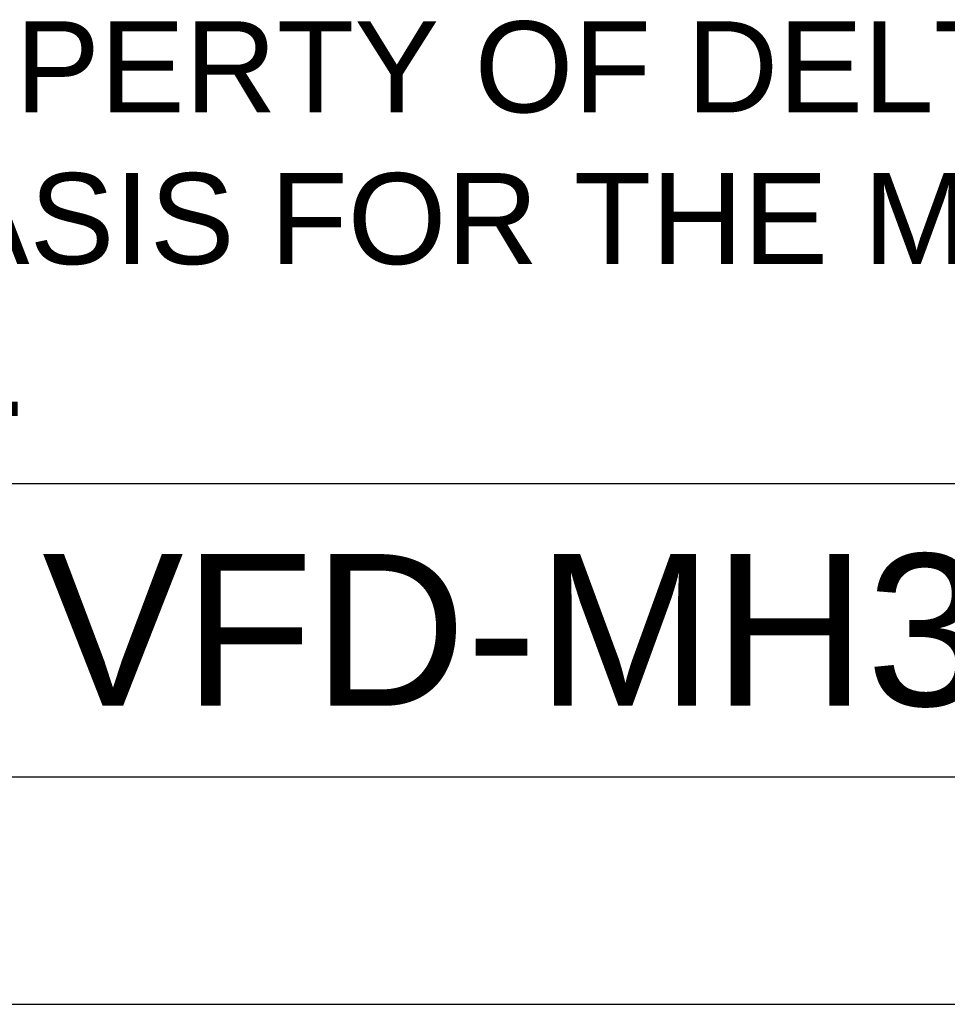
# Model space of a CAD drawing. Header units: millimetres. Extents: x 88 to 1193, y 471 to 1243.
# Tile 9 of 48: x 409 to 488, y 471 to 555. Entities that reach past the tile are written whole.
import ezdxf
from ezdxf.enums import TextEntityAlignment as Align

# ---------------------------------------------------------------- set-up
doc = ezdxf.new("R2010")
doc.units = ezdxf.units.MM
doc.header["$LTSCALE"] = 20
doc.layers.get('0').update_dxf_attribs({"linetype": 'CONTINUOUS'})
doc.layers.add('DIM', color=6, linetype='CONTINUOUS')
doc.styles.add('TEXTSTYLE_1', font='arial.ttf')

msp = doc.modelspace()

# ---------------------------------------------------------------- linework, layer by layer
at = {"color": 7}
for p, q in [((614.046, 515.285), (107.046, 515.285)), ((107.046, 490.211), (614.046, 490.211)), ((87.546, 470.711), (633.546, 470.711))]:
    msp.add_line(p, q, dxfattribs=at)

# ---------------------------------------------------------------- texts
at = {"color": 7, "insert": (112.231, 554.92), "char_height": 7.8, "width": 511.52127, "attachment_point": 1, "style": 'TEXTSTYLE_1'}
msp.add_mtext('THESE DRAWINGS AND SPECIFICATIONS ARE THE PROPERTY OF DELTA ELECTRONICS, INC. \\PAND SHALL NOT BE REPRODUCED OR USED AS THE BASIS FOR THE MANUFACTURE OR SELL \\POF APPARATUSES OR DEVICES WITHOUT PERMISSION.', dxfattribs=at)
at = {"layer": 'DIM', "color": 7, "style": 'TEXTSTYLE_1'}
msp.add_text('VFD-MH300-B-PD', height=13, dxfattribs=at).set_placement((485.735, 496.284), align=Align.CENTER)

doc.saveas('drawing.dxf')
